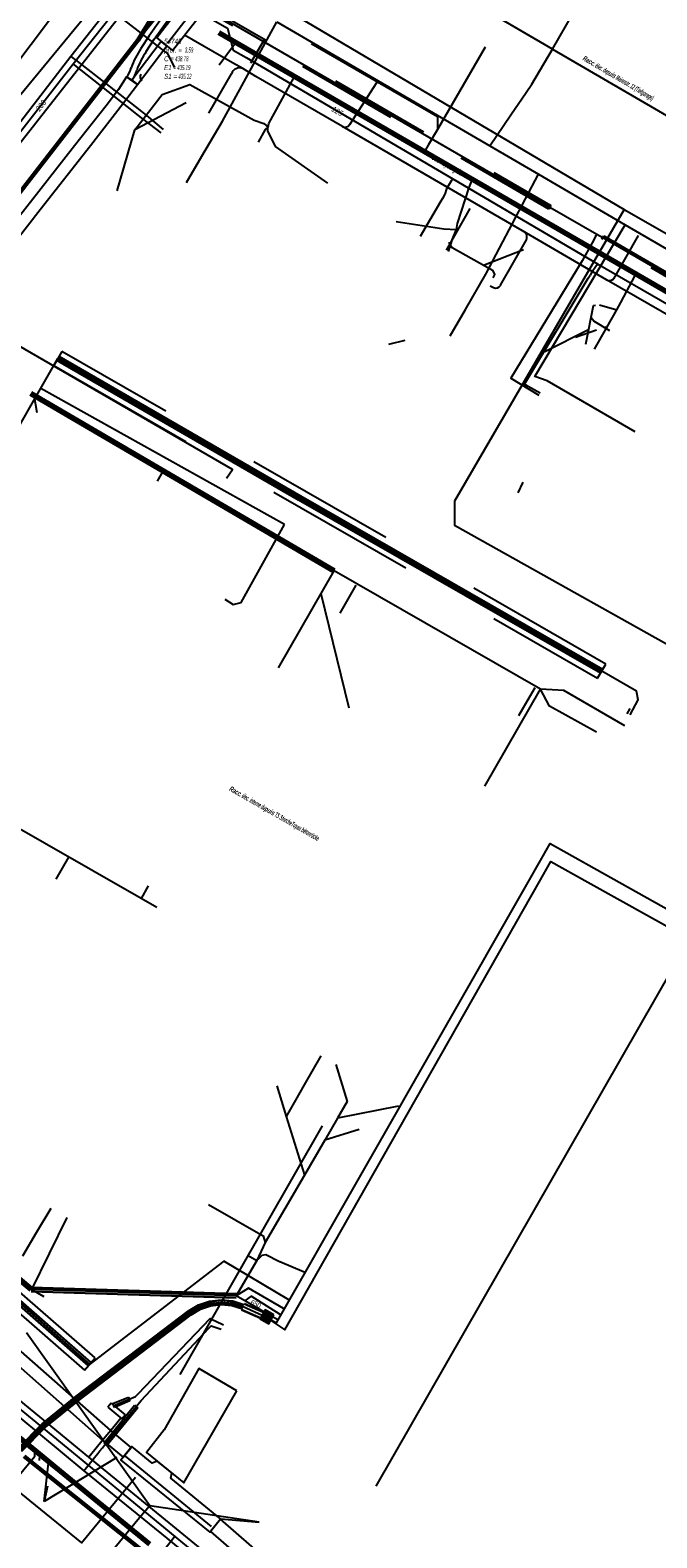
# Model space of a CAD drawing. Header units: metres. Extents: x 2695563 to 2696938, y 1260544 to 1262032.
# Tile 89 of 256: x 2696165 to 2696227, y 1260835 to 1260984. Entities that reach past the tile are written whole.
import ezdxf

# ---------------------------------------------------------------- set-up
doc = ezdxf.new("R2010")
doc.units = ezdxf.units.M
doc.header["$LTSCALE"] = 100
for name, pattern in [('AUSGEZOGEN', [0]), ('STRICHLINIE2_S3', [0.25, 0.15, -0.1]), ('VERDECKT2_S2', [0.18, 0.1, -0.08])]:
    doc.linetypes.add(name, pattern=pattern)
for name, color, linetype in [('Eau portable_Cadastre des conduites_Conduite', 171, 'AUSGEZOGEN'), ('Eau potable_Cadastre des conduites_Conduite_Texte', 171, 'AUSGEZOGEN'), ('Eau potable_Cadastre des conduites_Tube de protection', 171, 'AUSGEZOGEN'), ('EU_Cadastre des conduites', 24, 'AUSGEZOGEN'), ('EU_Cadastre des conduites – Texte', 7, 'AUSGEZOGEN'), ('EU_Cadastre des conduites_Autres ouvrages – Polygone de détail', 24, 'AUSGEZOGEN'), ('EU_Cadastre des conduites_Regard normalisé – Texte', 24, 'AUSGEZOGEN'), ('EU_Cadastre des conduites_Regard – Ligne de détail', 24, 'AUSGEZOGEN'), ('Gaz_Cadastre des conduites_Conduite', 32, 'AUSGEZOGEN'), ('Gaz_Cadastre des conduites_Conduite_Texte', 32, 'AUSGEZOGEN'), ('Gaz_Cadastre des conduites_Ouvrage_Ligne', 32, 'AUSGEZOGEN'), ('Gaz_Cadastre des conduites_Tube de protection', 32, 'AUSGEZOGEN'), ('Réseau électrique_Cadastre des conduite_Bord du tracé', 1, 'AUSGEZOGEN'), ('Réseau électrique_Cadastre des conduite_Texte libre_Texte', 1, 'AUSGEZOGEN'), ('Réseau électrique_Cadastre des conduite_Tronçon de tracé', 1, 'AUSGEZOGEN'), ('Réseau électrique_Cadastre des conduites_Ouvrage_Surface-Ligne-Point', 1, 'AUSGEZOGEN'), ('TV_Cadastre des conduites_CONDUITE', 92, 'AUSGEZOGEN'), ('Télécommunications_SW_Cadastre des conduites_Bord du tracé', 94, 'AUSGEZOGEN'), ('Télécommunications_SW_Cadastre des conduites_Bord du tracé_Texte', 94, 'AUSGEZOGEN'), ('Télécommunications_SW_Cadastre des conduites_Ouvrage', 94, 'AUSGEZOGEN')]:
    doc.layers.add(name, color=color, linetype=linetype)
doc.styles.add('ARIAL', font='arial.ttf')
doc.styles.add('ARIALNARROW', font='ARIALN.TTF')
pattern_1 = [(0, (2703955, 1269100), (4050, 4050), [4050, -4050]), (90, (2703955, 1269100), (-4050, 4050), [4050, -4050])]
pattern_2 = [(0, (2708005, 1273150), (6075, 6075), [6075, -6075]), (90, (2708005, 1273150), (-6075, 6075), [6075, -6075])]

# ---------------------------------------------------------------- blocks, each defined once
blk = doc.blocks.new('COMPLEXOBJECT_1739')
at = {"layer": 'Réseau électrique_Cadastre des conduite_Bord du tracé', "color": 1, "linetype": 'AUSGEZOGEN', "transparency": 33554687}
blk.add_line((6173.78, 10979.3), (6174.28, 10978.97), dxfattribs=at)
for points in [[(6186, 10994.15), (6186.44, 10994.62), (6185.97, 10994.99), (6185.58, 10994.57)], [(6181.92, 10991.12), (6178.1, 10986.3), (6176, 10983.36), (6175.19, 10982.11)], [(6175.71, 10981.81), (6176.49, 10983.03), (6178.58, 10985.94), (6182.37, 10990.72)]]:
    blk.add_lwpolyline(points, dxfattribs=at)
for centre, radius, start, end in [((6182.45, 10997.01), 3.96, 303.0203, 322.1077), ((6182.83, 10996.61), 4.02, 302.9912, 322.0773), ((6190.09, 10985.26), 10.05, 123.0142, 144.3011), ((6190.43, 10984.93), 9.92, 123.0148, 144.3105), ((6181.98, 10977.5), 8.21, 145.8622, 160.7669), ((6182.39, 10977.28), 8.07, 145.8467, 160.7788), ((6171.52, 10981), 2.83, 323.1814, 343.7393), ((6171.78, 10980.84), 3.13, 323.3078, 343.2308)]:
    blk.add_arc(centre, radius, start, end, dxfattribs=at)
blk = doc.blocks.new('COMPLEXOBJECT_2323')
at = {"layer": 'Réseau électrique_Cadastre des conduite_Tronçon de tracé', "color": 1, "linetype": 'AUSGEZOGEN', "transparency": 33554687}
blk.add_line((6195.75, 10974.61), (6198.41, 10978.75), dxfattribs=at)
blk.add_arc((6195.3, 10974.9), 0.534, 240.9698, 327.2549, dxfattribs=at)
blk = doc.blocks.new('COMPLEXOBJECT_2324')
at = {"layer": 'Réseau électrique_Cadastre des conduite_Tronçon de tracé', "color": 1, "linetype": 'AUSGEZOGEN', "transparency": 33554687}
blk.add_line((6210.62, 10958.78), (6213.17, 10963.26), dxfattribs=at)
for centre, radius, start, end in [((6212.51, 10963.5), 0.702, 339.5867, 67.0431), ((6210.15, 10959.07), 0.559, 244.553, 328.6404)]:
    blk.add_arc(centre, radius, start, end, dxfattribs=at)
blk = doc.blocks.new('COMPLEXOBJECT_2325')
at = {"layer": 'Réseau électrique_Cadastre des conduite_Tronçon de tracé', "color": 1, "linetype": 'AUSGEZOGEN', "transparency": 33554687}
blk.add_line((6221.76, 10959.42), (6224.19, 10963.69), dxfattribs=at)
blk.add_arc((6221.32, 10959.93), 0.674, 246.388, 310.6182, dxfattribs=at)
blk = doc.blocks.new('COMPLEXOBJECT_2754')
at = {"layer": 'Télécommunications_SW_Cadastre des conduites_Bord du tracé', "color": 94, "linetype": 'AUSGEZOGEN', "transparency": 33554687}
blk.add_lwpolyline([(6188.01, 10856.89), (6188.53, 10856.57), (6213.32, 10900), (6215.5, 10903.81), (6222.31, 10900), (6255.28, 10881.55), (6256.85, 10882.45), (6250.86, 10871.97), (6265.04, 10862.69), (6277.63, 10875.82)], dxfattribs=at)

msp = doc.modelspace()

# ---------------------------------------------------------------- hatches: boundary and pattern name
at = {"layer": 'Réseau électrique_Cadastre des conduite_Bord du tracé', "lineweight": 18, "transparency": 33554687}
h = msp.add_hatch(dxfattribs=at)
h.set_pattern_fill('MUSTER', color=1, scale=6075, style=0, pattern_type=2)
h.set_pattern_definition(pattern_2)
h.paths.add_polyline_path([(2696175.25, 1260978.78), (2696175.28, 1260978.81), (2696175.3, 1260978.84), (2696175.32, 1260978.87), (2696175.34, 1260978.89), (2696175.36, 1260978.92), (2696175.38, 1260978.95), (2696175.39, 1260978.98), (2696175.41, 1260979.01), (2696175.43, 1260979.04), (2696175.45, 1260979.07), (2696175.47, 1260979.1), (2696175.48, 1260979.13), (2696175.5, 1260979.16), (2696175.52, 1260979.2), (2696175.53, 1260979.23), (2696175.55, 1260979.26), (2696175.56, 1260979.29), (2696175.58, 1260979.32), (2696175.59, 1260979.35), (2696175.61, 1260979.39), (2696175.62, 1260979.42), (2696175.64, 1260979.45), (2696175.65, 1260979.48), (2696175.66, 1260979.51), (2696175.67, 1260979.55), (2696175.69, 1260979.58), (2696175.7, 1260979.61), (2696175.71, 1260979.65), (2696175.72, 1260979.68), (2696175.73, 1260979.71), (2696175.74, 1260979.75), (2696175.76, 1260979.81), (2696175.79, 1260979.87), (2696175.81, 1260979.94), (2696175.84, 1260980), (2696175.86, 1260980.06), (2696175.89, 1260980.13), (2696175.91, 1260980.19), (2696175.94, 1260980.25), (2696175.96, 1260980.32), (2696175.99, 1260980.38), (2696176.02, 1260980.44), (2696176.05, 1260980.5), (2696176.08, 1260980.56), (2696176.11, 1260980.62), (2696176.14, 1260980.68), (2696176.17, 1260980.75), (2696176.2, 1260980.81), (2696176.23, 1260980.87), (2696176.26, 1260980.93), (2696176.29, 1260980.98), (2696176.33, 1260981.04), (2696176.36, 1260981.1), (2696176.39, 1260981.16), (2696176.43, 1260981.22), (2696176.46, 1260981.28), (2696176.5, 1260981.34), (2696176.54, 1260981.39), (2696176.57, 1260981.45), (2696176.61, 1260981.51), (2696176.65, 1260981.56), (2696176.68, 1260981.62), (2696177.46, 1260982.84), (2696179.55, 1260985.75), (2696183.34, 1260990.52), (2696183.41, 1260990.62), (2696183.48, 1260990.72), (2696183.55, 1260990.81), (2696183.62, 1260990.9), (2696183.7, 1260991), (2696183.77, 1260991.09), (2696183.85, 1260991.18), (2696183.93, 1260991.27), (2696184.01, 1260991.36), (2696184.09, 1260991.45), (2696184.17, 1260991.53), (2696184.25, 1260991.62), (2696184.33, 1260991.71), (2696184.42, 1260991.79), (2696184.5, 1260991.87), (2696184.59, 1260991.95), (2696184.68, 1260992.04), (2696184.76, 1260992.12), (2696184.85, 1260992.2), (2696184.94, 1260992.27), (2696185.03, 1260992.35), (2696185.13, 1260992.43), (2696185.22, 1260992.5), (2696185.31, 1260992.57), (2696185.41, 1260992.65), (2696185.5, 1260992.72), (2696185.6, 1260992.79), (2696185.69, 1260992.86), (2696185.79, 1260992.92), (2696185.89, 1260992.99), (2696185.99, 1260993.06), (2696186.03, 1260993.08), (2696186.06, 1260993.1), (2696186.1, 1260993.13), (2696186.13, 1260993.15), (2696186.17, 1260993.18), (2696186.2, 1260993.2), (2696186.24, 1260993.23), (2696186.27, 1260993.26), (2696186.3, 1260993.28), (2696186.34, 1260993.31), (2696186.37, 1260993.34), (2696186.4, 1260993.37), (2696186.44, 1260993.39), (2696186.47, 1260993.42), (2696186.5, 1260993.45), (2696186.53, 1260993.48), (2696186.57, 1260993.51), (2696186.6, 1260993.54), (2696186.63, 1260993.57), (2696186.66, 1260993.6), (2696186.69, 1260993.63), (2696186.72, 1260993.66), (2696186.75, 1260993.69), (2696186.78, 1260993.72), (2696186.81, 1260993.76), (2696186.83, 1260993.79), (2696186.86, 1260993.82), (2696186.89, 1260993.86), (2696186.92, 1260993.89), (2696186.94, 1260993.92), (2696186.97, 1260993.96), (2696187.41, 1260994.43), (2696186.94, 1260994.8), (2696186.55, 1260994.38), (2696186.52, 1260994.35), (2696186.49, 1260994.32), (2696186.47, 1260994.28), (2696186.44, 1260994.25), (2696186.41, 1260994.22), (2696186.38, 1260994.19), (2696186.36, 1260994.15), (2696186.33, 1260994.12), (2696186.3, 1260994.09), (2696186.27, 1260994.06), (2696186.24, 1260994.03), (2696186.21, 1260994), (2696186.18, 1260993.97), (2696186.15, 1260993.94), (2696186.12, 1260993.91), (2696186.09, 1260993.88), (2696186.05, 1260993.86), (2696186.02, 1260993.83), (2696185.99, 1260993.8), (2696185.96, 1260993.77), (2696185.92, 1260993.74), (2696185.89, 1260993.72), (2696185.86, 1260993.69), (2696185.82, 1260993.67), (2696185.79, 1260993.64), (2696185.76, 1260993.61), (2696185.72, 1260993.59), (2696185.69, 1260993.57), (2696185.65, 1260993.54), (2696185.62, 1260993.52), (2696185.58, 1260993.49), (2696185.48, 1260993.43), (2696185.38, 1260993.36), (2696185.28, 1260993.29), (2696185.18, 1260993.22), (2696185.09, 1260993.15), (2696184.99, 1260993.08), (2696184.89, 1260993.01), (2696184.8, 1260992.93), (2696184.7, 1260992.86), (2696184.61, 1260992.78), (2696184.52, 1260992.7), (2696184.43, 1260992.62), (2696184.34, 1260992.54), (2696184.25, 1260992.46), (2696184.16, 1260992.38), (2696184.07, 1260992.3), (2696183.99, 1260992.21), (2696183.9, 1260992.13), (2696183.82, 1260992.04), (2696183.74, 1260991.95), (2696183.65, 1260991.86), (2696183.57, 1260991.78), (2696183.49, 1260991.69), (2696183.41, 1260991.59), (2696183.34, 1260991.5), (2696183.26, 1260991.41), (2696183.18, 1260991.32), (2696183.11, 1260991.22), (2696183.04, 1260991.12), (2696182.96, 1260991.03), (2696182.89, 1260990.93), (2696179.07, 1260986.11), (2696176.97, 1260983.17), (2696176.16, 1260981.92), (2696176.12, 1260981.86), (2696176.09, 1260981.8), (2696176.05, 1260981.75), (2696176.01, 1260981.69), (2696175.97, 1260981.63), (2696175.94, 1260981.57), (2696175.9, 1260981.51), (2696175.87, 1260981.45), (2696175.83, 1260981.39), (2696175.8, 1260981.33), (2696175.77, 1260981.27), (2696175.73, 1260981.21), (2696175.7, 1260981.15), (2696175.67, 1260981.09), (2696175.64, 1260981.03), (2696175.61, 1260980.97), (2696175.58, 1260980.91), (2696175.55, 1260980.84), (2696175.52, 1260980.78), (2696175.49, 1260980.72), (2696175.46, 1260980.66), (2696175.43, 1260980.59), (2696175.4, 1260980.53), (2696175.38, 1260980.47), (2696175.35, 1260980.4), (2696175.33, 1260980.34), (2696175.3, 1260980.28), (2696175.28, 1260980.21), (2696175.25, 1260980.15), (2696175.23, 1260980.08), (2696175.21, 1260980.02), (2696175.2, 1260979.99), (2696175.19, 1260979.95), (2696175.18, 1260979.92), (2696175.17, 1260979.89), (2696175.16, 1260979.86), (2696175.14, 1260979.83), (2696175.13, 1260979.8), (2696175.12, 1260979.77), (2696175.11, 1260979.74), (2696175.1, 1260979.71), (2696175.08, 1260979.68), (2696175.07, 1260979.65), (2696175.06, 1260979.62), (2696175.04, 1260979.59), (2696175.03, 1260979.56), (2696175.01, 1260979.53), (2696175, 1260979.5), (2696174.98, 1260979.47), (2696174.97, 1260979.44), (2696174.95, 1260979.42), (2696174.94, 1260979.39), (2696174.92, 1260979.36), (2696174.9, 1260979.33), (2696174.88, 1260979.3), (2696174.87, 1260979.28), (2696174.85, 1260979.25), (2696174.83, 1260979.22), (2696174.81, 1260979.19), (2696174.79, 1260979.17), (2696174.77, 1260979.14), (2696174.75, 1260979.11)], flags=0)
h = msp.add_hatch(dxfattribs=at)
h.set_pattern_fill('MUSTER', color=1, scale=6075, style=0, pattern_type=2)
h.set_pattern_definition(pattern_2)
h.paths.add_polyline_path([(2696175.83, 1260978.38), (2696178.71, 1260982.17), (2696178.16, 1260982.61), (2696175.25, 1260978.78)], flags=0)
h = msp.add_hatch(dxfattribs=at)
h.set_pattern_fill('MUSTER', color=1, scale=6075, style=0, pattern_type=2)
h.set_pattern_definition(pattern_2)
h.paths.add_polyline_path([(2696123.71, 1260914.09), (2696124.73, 1260913.28), (2696129.59, 1260919.46), (2696135.15, 1260926.55), (2696138.37, 1260930.68), (2696140.76, 1260933.69), (2696147.57, 1260942.41), (2696156.55, 1260953.94), (2696157.9, 1260955.39), (2696161.9, 1260960.52), (2696166.24, 1260966.06), (2696171.18, 1260972.36), (2696174.44, 1260976.56), (2696175.83, 1260978.38), (2696174.75, 1260979.11), (2696173.95, 1260977.86), (2696172.73, 1260976.26), (2696169.63, 1260972.31), (2696165.29, 1260966.77), (2696160.92, 1260961.25), (2696156.68, 1260955.94), (2696155.52, 1260954.73), (2696146.54, 1260943.21), (2696139.74, 1260934.5), (2696137.35, 1260931.48), (2696134.13, 1260927.35), (2696128.57, 1260920.26)], flags=0)
h = msp.add_hatch(dxfattribs=at)
h.set_pattern_fill('MUSTER', color=1, scale=6075, style=0, pattern_type=2)
h.set_pattern_definition(pattern_2)
h.paths.add_polyline_path([(2696151.92, 1260864.5), (2696151.14, 1260863.62), (2696172.37, 1260844.83), (2696174.4, 1260843.15), (2696175.2, 1260844.12), (2696173.18, 1260845.78)], flags=0)
h = msp.add_hatch(dxfattribs=at)
h.set_pattern_fill('MUSTER', color=1, scale=6075, style=0, pattern_type=2)
h.set_pattern_definition(pattern_2)
h.paths.add_polyline_path([(2696183.98, 1260837.05), (2696183, 1260835.85), (2696188.91, 1260830.68), (2696189.9, 1260831.9)], flags=0)
at = {"layer": 'Réseau électrique_Cadastre des conduites_Ouvrage_Surface-Ligne-Point', "lineweight": 18, "transparency": 33554687}
h = msp.add_hatch(dxfattribs=at)
h.set_pattern_fill('MUSTER', color=1, scale=4050, style=0, pattern_type=2)
h.set_pattern_definition(pattern_1)
h.paths.add_polyline_path([(2696179.26, 1260981.73), (2696181.89, 1260985.05), (2696180.33, 1260986.32), (2696177.71, 1260982.97)], flags=0)
h = msp.add_hatch(dxfattribs=at)
h.set_pattern_fill('MUSTER', color=1, scale=4050, style=0, pattern_type=2)
h.set_pattern_definition(pattern_1)
h.paths.add_polyline_path([(2696185.61, 1260849.71), (2696181.85, 1260851.88), (2696178.45, 1260845.85), (2696176.72, 1260843.62), (2696180.38, 1260840.64)], flags=0)
h = msp.add_hatch(dxfattribs=at)
h.set_pattern_fill('MUSTER', color=1, scale=4050, style=0, pattern_type=2)
h.set_pattern_definition(pattern_1)
h.paths.add_polyline_path([(2696179.19, 1260841.61), (2696177.76, 1260842.77), (2696177.27, 1260842.58), (2696175.27, 1260844.21), (2696174.19, 1260842.88), (2696182.93, 1260835.76), (2696184.01, 1260837.09), (2696179.1, 1260841.08)], flags=0)
at = {"layer": 'Télécommunications_SW_Cadastre des conduites_Ouvrage', "transparency": 33554687}
for points in [[(2696189.25, 1260857.17), (2696188.38, 1260857.67), (2696187.89, 1260856.8), (2696188.76, 1260856.3)], [(2696188.91, 1260857.08), (2696188.48, 1260857.32), (2696188.23, 1260856.89), (2696188.66, 1260856.64)]]:
    msp.add_hatch(color=7, dxfattribs=at).paths.add_polyline_path(points)

# ---------------------------------------------------------------- linework, layer by layer
at = {"layer": 'Eau portable_Cadastre des conduites_Conduite', "color": 7, "linetype": 'AUSGEZOGEN', "transparency": 33554687}
for p, q in [((2696175.75, 1260975.42), (2696178.12, 1260973.6)), ((2696224.04, 1260916.37), (2696224.35, 1260916.91))]:
    msp.add_line(p, q, dxfattribs=at)
for points in [[(2696176.23, 1260988.99), (2696173.53, 1260985.47), (2696173.12, 1260984.95), (2696169.49, 1260980.38), (2696142.98, 1260946.34), (2696132.78, 1260933.21), (2696111.05, 1260905.62), (2696110.58, 1260905.03), (2696103.7, 1260896.48)], [(2696179.21, 1260987.07), (2696184.7, 1260983.93), (2696185.23, 1260981.76), (2696186.51, 1260981.01), (2696206.87, 1260969.07), (2696221.12, 1260960.71), (2696242.32, 1260948.5), (2696251.71, 1260943.13), (2696253.27, 1260942.2), (2696263.74, 1260936.02), (2696278.77, 1260927.33), (2696291.25, 1260920.11), (2696291.79, 1260919.79), (2696291.98, 1260919.68)], [(2696173.53, 1260985.47), (2696178.48, 1260981.63), (2696178.77, 1260981.41)], [(2696178.77, 1260981.41), (2696179.27, 1260980.41), (2696179.46, 1260980.03)], [(2696169.49, 1260980.38), (2696169.63, 1260980.26), (2696175.39, 1260975.71), (2696175.75, 1260975.42)], [(2696206.87, 1260969.07), (2696206.76, 1260968.91), (2696206.25, 1260968.1), (2696206.1, 1260967.57), (2696205.85, 1260967.14)], [(2696205.85, 1260967.14), (2696205.69, 1260966.87), (2696203.68, 1260963.39)], [(2696221.12, 1260960.71), (2696221.02, 1260960.54), (2696220.54, 1260959.8), (2696220.4, 1260959.59)], [(2696215.47, 1260947.96), (2696214.32, 1260948.62), (2696213.93, 1260948.85), (2696220.2, 1260959.29), (2696220.4, 1260959.59)], [(2696149.92, 1260858.76), (2696154.65, 1260854.92), (2696164.14, 1260847.14), (2696170.52, 1260841.83)], [(2696171.91, 1260843.52), (2696172.12, 1260843.78), (2696172.37, 1260844.08), (2696172.68, 1260844.46), (2696175.7, 1260848.16), (2696176.17, 1260848.73), (2696182.86, 1260855.86), (2696183.09, 1260856.1), (2696184.05, 1260855.77)], [(2696170.52, 1260841.83), (2696171.58, 1260843.12), (2696171.91, 1260843.52)], [(2696170.52, 1260841.83), (2696178.71, 1260835.18), (2696186.4, 1260828.86), (2696202.02, 1260816.09)]]:
    msp.add_lwpolyline(points, dxfattribs=at)
at = {"layer": 'Eau potable_Cadastre des conduites_Tube de protection', "color": 7, "linetype": 'VERDECKT2_S2', "transparency": 33554687}
msp.add_lwpolyline([(2696172.83, 1260844.33), (2696172.52, 1260844.58), (2696175.54, 1260848.28), (2696175.85, 1260848.03), (2696172.83, 1260844.33)], close=True, dxfattribs=at)
at = {"layer": 'EU_Cadastre des conduites', "linetype": 'AUSGEZOGEN', "transparency": 33554687}
for p, q in [((2696234.59, 1260953.9), (2696183.77, 1260983.31)), ((2696234.6, 1260953.91), (2696183.78, 1260983.32)), ((2696234.61, 1260953.93), (2696183.79, 1260983.34)), ((2696234.74, 1260954.16), (2696183.92, 1260983.56)), ((2696234.75, 1260954.17), (2696183.93, 1260983.58)), ((2696234.76, 1260954.19), (2696183.94, 1260983.6)), ((2696191.68, 1260937.43), (2696167.87, 1260951.19)), ((2696191.69, 1260937.45), (2696167.88, 1260951.21)), ((2696191.7, 1260937.47), (2696167.89, 1260951.23)), ((2696191.88, 1260937.78), (2696168.07, 1260951.54)), ((2696191.89, 1260937.8), (2696168.08, 1260951.56)), ((2696191.9, 1260937.82), (2696168.09, 1260951.57)), ((2696195.26, 1260930.56), (2696165.4, 1260948.03)), ((2696195.27, 1260930.58), (2696165.41, 1260948.04)), ((2696195.28, 1260930.6), (2696165.42, 1260948.06)), ((2696195.11, 1260930.31), (2696165.25, 1260947.77)), ((2696195.12, 1260930.32), (2696165.26, 1260947.79)), ((2696195.13, 1260930.34), (2696165.27, 1260947.8)), ((2696221.64, 1260920.73), (2696191.88, 1260937.78)), ((2696221.65, 1260920.75), (2696191.89, 1260937.8)), ((2696221.66, 1260920.76), (2696191.9, 1260937.82)), ((2696221.44, 1260920.38), (2696191.68, 1260937.43)), ((2696221.45, 1260920.4), (2696191.69, 1260937.45)), ((2696221.46, 1260920.42), (2696191.7, 1260937.47)), ((2696171.24, 1260852.47), (2696144.85, 1260875.5)), ((2696171.25, 1260852.48), (2696144.86, 1260875.51)), ((2696171.26, 1260852.5), (2696144.87, 1260875.53)), ((2696170.98, 1260852.16), (2696144.59, 1260875.19)), ((2696170.99, 1260852.18), (2696144.6, 1260875.21)), ((2696171, 1260852.19), (2696144.61, 1260875.22)), ((2696165.51, 1260859.84), (2696163.07, 1260861.88)), ((2696165.25, 1260859.53), (2696162.82, 1260861.57)), ((2696165.49, 1260859.81), (2696163.05, 1260861.85)), ((2696165.5, 1260859.82), (2696163.06, 1260861.86)), ((2696185.55, 1260858.86), (2696165.36, 1260859.49)), ((2696185.55, 1260858.84), (2696165.36, 1260859.47)), ((2696185.55, 1260858.82), (2696165.36, 1260859.45)), ((2696185.56, 1260859.26), (2696165.38, 1260859.89)), ((2696185.56, 1260859.24), (2696165.38, 1260859.87)), ((2696185.56, 1260859.22), (2696165.38, 1260859.85)), ((2696166.43, 1260843.04), (2696149.93, 1260856.56)), ((2696166.44, 1260843.06), (2696149.94, 1260856.58)), ((2696166.45, 1260843.07), (2696149.95, 1260856.59)), ((2696166.62, 1260843.28), (2696150.12, 1260856.79)), ((2696166.63, 1260843.29), (2696150.13, 1260856.81)), ((2696166.64, 1260843.31), (2696150.14, 1260856.82)), ((2696168.13, 1260841.65), (2696166.43, 1260843.04)), ((2696168.14, 1260841.67), (2696166.44, 1260843.06)), ((2696168.15, 1260841.68), (2696166.45, 1260843.07)), ((2696168.32, 1260841.89), (2696166.62, 1260843.28)), ((2696168.33, 1260841.9), (2696166.63, 1260843.29)), ((2696168.34, 1260841.92), (2696166.64, 1260843.31)), ((2696176.92, 1260834.46), (2696168.13, 1260841.65)), ((2696176.93, 1260834.47), (2696168.14, 1260841.67)), ((2696176.94, 1260834.49), (2696168.15, 1260841.68)), ((2696177.11, 1260834.69), (2696168.32, 1260841.89)), ((2696177.12, 1260834.71), (2696168.33, 1260841.9)), ((2696177.13, 1260834.72), (2696168.34, 1260841.92))]:
    msp.add_line(p, q, dxfattribs=at)
at = {"layer": 'EU_Cadastre des conduites', "color": 255, "transparency": 33554687}
for p, q in [((2696234.67, 1260954.04), (2696183.86, 1260983.45)), ((2696191.79, 1260937.62), (2696167.98, 1260951.38)), ((2696195.19, 1260930.45), (2696165.33, 1260947.92)), ((2696221.55, 1260920.57), (2696191.79, 1260937.62)), ((2696171.12, 1260852.33), (2696144.73, 1260875.36)), ((2696165.37, 1260859.67), (2696162.93, 1260861.71)), ((2696185.55, 1260859.04), (2696165.37, 1260859.67)), ((2696166.54, 1260843.18), (2696150.03, 1260856.69)), ((2696168.23, 1260841.78), (2696166.54, 1260843.18)), ((2696177.02, 1260834.59), (2696168.23, 1260841.78))]:
    msp.add_line(p, q, dxfattribs=at)
at = {"layer": 'EU_Cadastre des conduites', "color": 24, "linetype": 'AUSGEZOGEN', "transparency": 33554687}
for p, q in [((2696183.86, 1260980.3), (2696185.29, 1260982.21)), ((2696185.29, 1260982.21), (2696185.5, 1260982.5)), ((2696190.87, 1260978.38), (2696191.21, 1260979.02)), ((2696180.61, 1260976.56), (2696175.56, 1260973.9)), ((2696173.82, 1260967.89), (2696175.56, 1260973.9)), ((2696194.58, 1260968.65), (2696189.42, 1260972.25)), ((2696204.45, 1260972.39), (2696204.15, 1260971.88)), ((2696208.48, 1260968.22), (2696208.76, 1260968.87)), ((2696201.31, 1260964.86), (2696206, 1260964.14)), ((2696206, 1260964.14), (2696207.22, 1260964.07)), ((2696206.83, 1260963.07), (2696207.23, 1260964.07)), ((2696206.47, 1260962.77), (2696206.75, 1260962.82)), ((2696213.86, 1260962.08), (2696209.9, 1260960.55)), ((2696223.43, 1260956.88), (2696224.83, 1260959.57)), ((2696221.32, 1260956.68), (2696223.04, 1260956.18)), ((2696223.24, 1260956.52), (2696223.43, 1260956.88)), ((2696215.96, 1260952.06), (2696220.26, 1260954.23)), ((2696218.98, 1260953.47), (2696221.04, 1260954.21)), ((2696221.84, 1260954.49), (2696222.06, 1260954.43)), ((2696200.59, 1260952.8), (2696202.19, 1260953.17)), ((2696157.74, 1260933.51), (2696167.98, 1260951.38)), ((2696190.3, 1260935.02), (2696166.29, 1260948.43)), ((2696165.94, 1260946.03), (2696165.65, 1260947.74)), ((2696177.78, 1260939.3), (2696178.32, 1260940.2)), ((2696213.31, 1260938.15), (2696213.82, 1260939.21)), ((2696189.72, 1260920.91), (2696195.19, 1260930.45)), ((2696215.51, 1260918.81), (2696195.19, 1260930.45)), ((2696195.79, 1260926.3), (2696197.35, 1260929.04)), ((2696196.66, 1260916.93), (2696193.9, 1260928.2)), ((2696176.17, 1260898.18), (2696140.43, 1260918.67)), ((2696210.04, 1260909.26), (2696215.51, 1260918.81)), ((2696213.4, 1260916.21), (2696214.99, 1260918.97)), ((2696167.82, 1260900.09), (2696169.06, 1260902.26)), ((2696176.86, 1260899.43), (2696176.17, 1260898.18)), ((2696177.73, 1260897.29), (2696176.17, 1260898.18)), ((2696193.88, 1260882.69), (2696192.24, 1260879.82)), ((2696195.36, 1260881.84), (2696196.48, 1260878.2)), ((2696189.55, 1260879.75), (2696190.48, 1260876.73)), ((2696192.24, 1260879.82), (2696191.4, 1260878.34)), ((2696191.4, 1260878.34), (2696190.48, 1260876.73)), ((2696190.48, 1260876.73), (2696192.26, 1260870.94)), ((2696201.53, 1260877.74), (2696195.52, 1260876.56)), ((2696197.65, 1260875.44), (2696194.27, 1260874.4)), ((2696168.85, 1260866.76), (2696165.37, 1260859.67)), ((2696167.29, 1260867.65), (2696165.84, 1260865.25)), ((2696165.84, 1260865.25), (2696164.48, 1260862.95)), ((2696187.59, 1260862.52), (2696185.55, 1260859.04)), ((2696186.73, 1260863.02), (2696187.59, 1260862.52)), ((2696192.25, 1260861.4), (2696189.83, 1260862.39)), ((2696166.63, 1260858.97), (2696165.37, 1260859.67)), ((2696189.57, 1260856.72), (2696185.55, 1260859.04)), ((2696166.18, 1260842.82), (2696166.19, 1260843.28)), ((2696173.8, 1260843.12), (2696166.64, 1260838.81)), ((2696166.64, 1260838.81), (2696167.04, 1260842.58)), ((2696166.97, 1260840.3), (2696166.63, 1260838.81))]:
    msp.add_line(p, q, dxfattribs=at)
for points in [[(2696192.92, 1260982.39), (2696205.37, 1260975.22), (2696205.36, 1260973.94)], [(2696210.08, 1260982.04), (2696205.36, 1260973.94), (2696204.45, 1260972.39)], [(2696175.57, 1260973.9), (2696178.26, 1260977.37), (2696180.99, 1260978.36), (2696187.32, 1260974.86), (2696188.25, 1260974.51), (2696188.68, 1260974.15)], [(2696188.68, 1260974.15), (2696188.76, 1260974.53), (2696190.87, 1260978.38)], [(2696187.73, 1260972.69), (2696188.42, 1260973.93), (2696188.68, 1260974.15)], [(2696189.42, 1260972.25), (2696188.65, 1260973.81), (2696188.67, 1260974.15)], [(2696207.23, 1260964.07), (2696207.35, 1260964.68), (2696208.48, 1260968.22)], [(2696206.47, 1260961.92), (2696206.66, 1260962.53), (2696206.75, 1260962.82), (2696206.83, 1260963.07)], [(2696210.87, 1260959.34), (2696211.03, 1260959.65), (2696210.87, 1260960.01), (2696206.81, 1260962.28), (2696206.66, 1260962.53)], [(2696220, 1260952.78), (2696220.75, 1260956.61), (2696220.95, 1260956.62)], [(2696220.85, 1260952.3), (2696222.06, 1260954.43), (2696223.04, 1260956.18), (2696223.24, 1260956.52)], [(2696222.36, 1260954.09), (2696220.76, 1260955.04), (2696220.51, 1260955.39)], [(2696184.42, 1260927.66), (2696185.24, 1260927.15), (2696186.02, 1260927.35), (2696190.3, 1260935.02)], [(2696224.34, 1260916.27), (2696225.13, 1260917.76), (2696224.97, 1260918.6), (2696221.55, 1260920.57)], [(2696221.04, 1260914.56), (2696216.4, 1260917.14), (2696215.51, 1260918.81)], [(2696223.82, 1260915.2), (2696217.81, 1260918.67), (2696215.51, 1260918.81)], [(2696196.48, 1260878.2), (2696195.52, 1260876.56), (2696194.27, 1260874.4), (2696192.26, 1260870.94), (2696188.38, 1260864.29), (2696187.59, 1260862.52)], [(2696182.83, 1260868.04), (2696188.2, 1260864.97), (2696188.38, 1260864.29)], [(2696190.72, 1260858.67), (2696184.32, 1260862.47), (2696171.12, 1260852.33)], [(2696189.81, 1260862.4), (2696188.46, 1260863.1), (2696188.08, 1260863.02), (2696187.59, 1260862.52)], [(2696190.21, 1260857.81), (2696186.74, 1260859.82), (2696185.55, 1260859.04)], [(2696189.86, 1260857.23), (2696187.02, 1260859.01), (2696186.43, 1260858.59)], [(2696159.93, 1260836.3), (2696165.69, 1260843.25), (2696165.7, 1260843.66)]]:
    msp.add_lwpolyline(points, dxfattribs=at)
at = {"layer": 'EU_Cadastre des conduites_Autres ouvrages – Polygone de détail', "color": 24, "linetype": 'STRICHLINIE2_S3', "transparency": 33554687}
for points in [[(2696168.38, 1260952.08), (2696167.58, 1260950.69), (2696221.15, 1260919.88), (2696221.95, 1260921.27), (2696168.38, 1260952.08)], [(2696122.46, 1260897.17), (2696121.38, 1260895.99), (2696144.2, 1260874.76), (2696170.59, 1260851.73), (2696171.65, 1260852.93), (2696145.28, 1260875.94), (2696122.46, 1260897.17)]]:
    msp.add_lwpolyline(points, close=True, dxfattribs=at)
at = {"layer": 'EU_Cadastre des conduites_Regard – Ligne de détail', "color": 24, "linetype": 'AUSGEZOGEN', "transparency": 33554687}
for p, q in [((2696235.6, 1260903.69), (2696199.29, 1260840.29)), ((2696180.01, 1260851.3), (2696194.06, 1260875.81))]:
    msp.add_line(p, q, dxfattribs=at)
at = {"layer": 'Gaz_Cadastre des conduites_Conduite', "color": 32, "linetype": 'AUSGEZOGEN', "transparency": 33554687}
for p, q in [((2696140.57, 1260868.18), (2696171, 1260843.15)), ((2696171, 1260843.15), (2696203.61, 1260816.52))]:
    msp.add_line(p, q, dxfattribs=at)
for points in [[(2696186.58, 1260995.71), (2696178.86, 1260991.23), (2696163.05, 1260971.03), (2696133, 1260932.46), (2696105.39, 1260897.38), (2696105.1, 1260897.02)], [(2696176.14, 1260989.88), (2696169.25, 1260981.14), (2696162.01, 1260971.75), (2696132.05, 1260933.25), (2696103.63, 1260897.34)], [(2696178.93, 1260988.03), (2696179.44, 1260987.73), (2696179.67, 1260987.6), (2696216.44, 1260966.27), (2696221.07, 1260963.64), (2696221.65, 1260963.29), (2696266.3, 1260937.39), (2696267.09, 1260936.9), (2696267.8, 1260936.51), (2696278.82, 1260930.2), (2696279.43, 1260929.85)], [(2696169.25, 1260981.14), (2696169.88, 1260980.67), (2696175.88, 1260975.96), (2696176.08, 1260975.81), (2696176.5, 1260975.48)], [(2696176.5, 1260975.48), (2696176.71, 1260975.3), (2696178.36, 1260973.93)], [(2696221.07, 1260963.64), (2696220.91, 1260963.35), (2696220.76, 1260963.07), (2696219.62, 1260960.99), (2696212.59, 1260949.45), (2696215.36, 1260947.77)], [(2696149.89, 1260859.67), (2696179.51, 1260835.34), (2696186.43, 1260829.65), (2696202.85, 1260816.28), (2696203.35, 1260815.91)], [(2696175.63, 1260849.15), (2696175.89, 1260849.41), (2696182.98, 1260856.81), (2696183.16, 1260856.73), (2696183.53, 1260856.56), (2696184.29, 1260856.21)], [(2696173.48, 1260848.25), (2696175, 1260848.88), (2696175.63, 1260849.15)], [(2696172.32, 1260844.76), (2696173.51, 1260846.23), (2696173.77, 1260846.54), (2696174.17, 1260847.04)], [(2696171, 1260843.15), (2696171.2, 1260843.39), (2696172.32, 1260844.76)], [(2696179.51, 1260835.34), (2696173.73, 1260827.99), (2696173.3, 1260827.45)]]:
    msp.add_lwpolyline(points, dxfattribs=at)
at = {"layer": 'Gaz_Cadastre des conduites_Ouvrage_Ligne', "color": 32, "linetype": 'STRICHLINIE2_S3', "transparency": 33554687}
for p, q in [((2696173.22, 1260848.47), (2696172.9, 1260848.08)), ((2696172.9, 1260848.08), (2696174.29, 1260846.94)), ((2696174.29, 1260846.94), (2696174.6, 1260847.33))]:
    msp.add_line(p, q, dxfattribs=at)
at = {"layer": 'Gaz_Cadastre des conduites_Ouvrage_Ligne', "color": 32, "linetype": 'AUSGEZOGEN', "transparency": 33554687}
msp.add_line((2696173.22, 1260848.47), (2696174.6, 1260847.33), dxfattribs=at)
at = {"layer": 'Gaz_Cadastre des conduites_Tube de protection', "color": 32, "linetype": 'VERDECKT2_S2', "transparency": 33554687}
for points in [[(2696179.77, 1260987.77), (2696216.54, 1260966.44), (2696216.34, 1260966.1), (2696179.57, 1260987.42), (2696179.77, 1260987.77)], [(2696221.75, 1260963.46), (2696266.4, 1260937.57), (2696266.2, 1260937.22), (2696221.55, 1260963.12), (2696221.75, 1260963.46)], [(2696173.56, 1260848.07), (2696173.4, 1260848.44), (2696174.93, 1260849.07), (2696175.08, 1260848.7), (2696173.56, 1260848.07)]]:
    msp.add_lwpolyline(points, close=True, dxfattribs=at)
at = {"layer": 'Réseau électrique_Cadastre des conduite_Bord du tracé', "color": 1, "linetype": 'AUSGEZOGEN', "transparency": 33554687}
for points in [[(2696175.83, 1260978.38), (2696178.71, 1260982.17), (2696178.16, 1260982.61), (2696175.25, 1260978.78), (2696175.83, 1260978.38)], [(2696151.92, 1260864.5), (2696151.14, 1260863.62), (2696172.37, 1260844.83), (2696174.4, 1260843.15), (2696175.2, 1260844.12), (2696173.18, 1260845.78), (2696151.92, 1260864.5)], [(2696183.98, 1260837.05), (2696183, 1260835.85), (2696188.91, 1260830.68), (2696189.9, 1260831.9), (2696183.98, 1260837.05)]]:
    msp.add_lwpolyline(points, close=True, dxfattribs=at)
msp.add_lwpolyline([(2696161.9, 1260960.52), (2696166.24, 1260966.06), (2696171.18, 1260972.36), (2696174.44, 1260976.56), (2696175.83, 1260978.38), (2696174.75, 1260979.11), (2696173.95, 1260977.86), (2696172.73, 1260976.26), (2696169.63, 1260972.31), (2696165.29, 1260966.77), (2696160.92, 1260961.25)], dxfattribs=at)
at = {"layer": 'Réseau électrique_Cadastre des conduite_Tronçon de tracé', "color": 1, "linetype": 'AUSGEZOGEN', "transparency": 33554687}
for p, q in [((2696185.19, 1260980.5), (2696180.46, 1260983.24)), ((2696186.97, 1260980.5), (2696188.35, 1260982.88)), ((2696182.85, 1260975.54), (2696185.09, 1260979.42)), ((2696186.18, 1260979.93), (2696185.19, 1260980.5)), ((2696187.49, 1260979.17), (2696186.18, 1260979.93)), ((2696196.01, 1260974.24), (2696187.49, 1260979.17)), ((2696213.75, 1260963.96), (2696196.01, 1260974.24)), ((2696206.26, 1260962.06), (2696208.6, 1260966.14)), ((2696222.02, 1260959.13), (2696213.75, 1260963.96)), ((2696210.56, 1260958.52), (2696210.88, 1260958.37)), ((2696246.1, 1260945.27), (2696222.02, 1260959.13)), ((2696177.03, 1260838.38), (2696176.03, 1260837.17)), ((2696187.81, 1260836.77), (2696177.03, 1260838.38)), ((2696184.01, 1260837.09), (2696187.81, 1260836.77))]:
    msp.add_line(p, q, dxfattribs=at)
msp.add_lwpolyline([(2696155.7, 1260846.58), (2696170.31, 1260834.72), (2696175.62, 1260841.2)], dxfattribs=at)
for centre, radius, start, end in [((2696176.6, 1260979.11), 0.527, 149.3714, 227.2799), ((2696185.87, 1260979.18), 0.818, 67.5327, 162.6674)]:
    msp.add_arc(centre, radius, start, end, dxfattribs=at)
at = {"layer": 'Réseau électrique_Cadastre des conduites_Ouvrage_Surface-Ligne-Point', "color": 1, "linetype": 'AUSGEZOGEN', "transparency": 33554687}
for p, q in [((2696178.77, 1260982.44), (2696181.07, 1260985.4)), ((2696177.03, 1260838.38), (2696164.88, 1260855.4)), ((2696183.1, 1260836.33), (2696174.65, 1260843.25)), ((2696176.03, 1260837.17), (2696170.12, 1260830.05))]:
    msp.add_line(p, q, dxfattribs=at)
for points in [[(2696179.26, 1260981.73), (2696181.89, 1260985.05), (2696180.33, 1260986.32), (2696177.71, 1260982.97), (2696179.26, 1260981.73)], [(2696185.61, 1260849.71), (2696181.85, 1260851.88), (2696178.45, 1260845.85), (2696176.72, 1260843.62), (2696180.38, 1260840.64), (2696185.61, 1260849.71)], [(2696179.19, 1260841.61), (2696177.76, 1260842.77), (2696177.27, 1260842.58), (2696175.27, 1260844.21), (2696174.19, 1260842.88), (2696182.93, 1260835.76), (2696184.01, 1260837.09), (2696179.1, 1260841.08), (2696179.19, 1260841.61)]]:
    msp.add_lwpolyline(points, close=True, dxfattribs=at)
at = {"layer": 'TV_Cadastre des conduites_CONDUITE', "color": 92, "linetype": 'AUSGEZOGEN', "transparency": 33554687}
for points in [[(2696107.74, 1260906.5), (2696109.37, 1260908.47), (2696119.68, 1260925.55), (2696141.04, 1260949.22), (2696177.12, 1260992.98), (2696176.26, 1260993.66), (2696177.45, 1260995.18)], [(2696177.45, 1260995.18), (2696187.58, 1260987.45), (2696223.75, 1260966.04)], [(2696223.75, 1260966.04), (2696207.04, 1260937.31), (2696207.04, 1260934.96), (2696233.67, 1260920.07)], [(2696223.75, 1260966.04), (2696254.04, 1260948.8), (2696258.09, 1260955.85)]]:
    msp.add_lwpolyline(points, dxfattribs=at)
at = {"layer": 'Télécommunications_SW_Cadastre des conduites_Bord du tracé', "color": 94, "linetype": 'AUSGEZOGEN', "transparency": 33554687}
for p, q in [((2696216.69, 1260981.86), (2696201.66, 1260990.63)), ((2696179.35, 1260987.04), (2696175.85, 1260982.7)), ((2696216.69, 1260981.86), (2696218.71, 1260985.32)), ((2696189.55, 1260984.54), (2696210.52, 1260972.34)), ((2696216.69, 1260981.86), (2696243.99, 1260965.94)), ((2696210.52, 1260972.34), (2696215.32, 1260969.55)), ((2696215.32, 1260969.55), (2696223.85, 1260964.54)), ((2696223.85, 1260964.54), (2696254.75, 1260946.61))]:
    msp.add_line(p, q, dxfattribs=at)
at = {"layer": 'Télécommunications_SW_Cadastre des conduites_Bord du tracé', "linetype": 'AUSGEZOGEN', "transparency": 33554687}
for p, q in [((2696177.5, 1260985.58), (2696175.75, 1260982.77)), ((2696177.72, 1260985.47), (2696175.95, 1260982.63)), ((2696175.75, 1260982.77), (2696163.95, 1260967.56)), ((2696175.95, 1260982.63), (2696164.14, 1260967.41)), ((2696169.78, 1260849.16), (2696180.85, 1260857.57)), ((2696169.8, 1260849.13), (2696180.87, 1260857.55)), ((2696169.82, 1260849.11), (2696180.88, 1260857.52)), ((2696180.85, 1260857.57), (2696181.83, 1260858.16)), ((2696180.87, 1260857.55), (2696181.84, 1260858.14)), ((2696180.88, 1260857.52), (2696181.85, 1260858.11)), ((2696181.07, 1260857.24), (2696182, 1260857.8)), ((2696181.09, 1260857.22), (2696182.01, 1260857.77)), ((2696181.11, 1260857.19), (2696182.02, 1260857.74)), ((2696181.83, 1260858.16), (2696182.92, 1260858.54)), ((2696181.84, 1260858.14), (2696182.93, 1260858.51)), ((2696181.85, 1260858.11), (2696182.93, 1260858.47)), ((2696182, 1260857.8), (2696183.01, 1260858.15)), ((2696182.01, 1260857.77), (2696183.02, 1260858.11)), ((2696182.02, 1260857.74), (2696183.02, 1260858.08)), ((2696182.92, 1260858.54), (2696184.07, 1260858.67)), ((2696182.93, 1260858.51), (2696184.07, 1260858.64)), ((2696182.93, 1260858.47), (2696184.07, 1260858.61)), ((2696183.01, 1260858.15), (2696184.07, 1260858.27)), ((2696183.02, 1260858.11), (2696184.07, 1260858.24)), ((2696183.02, 1260858.08), (2696184.07, 1260858.2)), ((2696184.07, 1260858.67), (2696185.22, 1260858.56)), ((2696184.07, 1260858.64), (2696185.21, 1260858.53)), ((2696184.07, 1260858.61), (2696185.2, 1260858.49)), ((2696184.07, 1260858.27), (2696185.13, 1260858.16)), ((2696184.07, 1260858.24), (2696185.13, 1260858.13)), ((2696184.07, 1260858.2), (2696185.12, 1260858.1)), ((2696185.12, 1260858.1), (2696186.15, 1260857.77)), ((2696185.13, 1260858.16), (2696186.17, 1260857.83)), ((2696185.13, 1260858.13), (2696186.16, 1260857.8)), ((2696185.2, 1260858.49), (2696186.27, 1260858.15)), ((2696185.21, 1260858.53), (2696186.28, 1260858.18)), ((2696185.22, 1260858.56), (2696186.29, 1260858.21)), ((2696186.08, 1260857.67), (2696187.95, 1260856.84)), ((2696186.09, 1260857.69), (2696187.96, 1260856.86)), ((2696186.1, 1260857.72), (2696187.97, 1260856.88)), ((2696186.34, 1260858.26), (2696188.21, 1260857.43)), ((2696186.35, 1260858.29), (2696188.23, 1260857.45)), ((2696186.36, 1260858.31), (2696188.24, 1260857.48)), ((2696170.03, 1260848.84), (2696181.07, 1260857.24)), ((2696170.05, 1260848.82), (2696181.09, 1260857.22)), ((2696170.07, 1260848.79), (2696181.11, 1260857.19)), ((2696166.43, 1260846.43), (2696169.78, 1260849.16)), ((2696166.45, 1260846.4), (2696169.8, 1260849.13)), ((2696166.48, 1260846.38), (2696169.82, 1260849.11)), ((2696166.7, 1260846.13), (2696170.03, 1260848.84)), ((2696166.72, 1260846.11), (2696170.05, 1260848.82)), ((2696166.74, 1260846.08), (2696170.07, 1260848.79)), ((2696164.09, 1260844.08), (2696166.43, 1260846.43)), ((2696164.11, 1260844.06), (2696166.45, 1260846.4)), ((2696164.14, 1260844.03), (2696166.48, 1260846.38)), ((2696164.37, 1260843.8), (2696166.7, 1260846.13)), ((2696164.4, 1260843.77), (2696166.72, 1260846.11)), ((2696164.42, 1260843.75), (2696166.74, 1260846.08)), ((2696164.57, 1260843.15), (2696196.07, 1260818.03)), ((2696164.73, 1260843.34), (2696196.23, 1260818.22))]:
    msp.add_line(p, q, dxfattribs=at)
at = {"layer": 'Télécommunications_SW_Cadastre des conduites_Bord du tracé', "color": 255, "transparency": 33554687}
for p, q in [((2696177.61, 1260985.52), (2696175.85, 1260982.7)), ((2696175.85, 1260982.7), (2696164.04, 1260967.49)), ((2696180.98, 1260857.38), (2696181.93, 1260857.95)), ((2696181.93, 1260857.95), (2696182.97, 1260858.31)), ((2696182.97, 1260858.31), (2696184.07, 1260858.44)), ((2696184.07, 1260858.44), (2696185.17, 1260858.33)), ((2696185.17, 1260858.33), (2696186.22, 1260857.99)), ((2696186.22, 1260857.99), (2696188.09, 1260857.16)), ((2696169.93, 1260848.97), (2696180.98, 1260857.38)), ((2696166.59, 1260846.25), (2696169.93, 1260848.97)), ((2696164.25, 1260843.92), (2696166.59, 1260846.25)), ((2696164.65, 1260843.25), (2696196.15, 1260818.12))]:
    msp.add_line(p, q, dxfattribs=at)
at = {"layer": 'Télécommunications_SW_Cadastre des conduites_Bord du tracé', "color": 94, "linetype": 'AUSGEZOGEN', "transparency": 33554687}
for points in [[(2696172.45, 1260990.9), (2696167.25, 1260984.85), (2696161.41, 1260977.12), (2696149.13, 1260961.3), (2696148.15, 1260960.19)], [(2696180.65, 1260968.72), (2696182.16, 1260971.31), (2696184.18, 1260974.77), (2696189.55, 1260984.54)], [(2696210.52, 1260972.34), (2696212.61, 1260975.39), (2696214.11, 1260977.58), (2696214.68, 1260978.41), (2696216.69, 1260981.86)], [(2696206.62, 1260953.61), (2696208.12, 1260956.21), (2696210.13, 1260959.67), (2696211.48, 1260962.25), (2696215.32, 1260969.55)], [(2696224.83, 1260944.17), (2696216.17, 1260949.18), (2696214.97, 1260949.61), (2696223.85, 1260964.54)], [(2696184.6, 1260939.6), (2696185.17, 1260940.44), (2696149.91, 1260960.85)], [(2696188.94, 1260856.62), (2696190.33, 1260855.7), (2696215.38, 1260899.81), (2696216.53, 1260901.84), (2696220.17, 1260899.81), (2696253.73, 1260881.12), (2696258.44, 1260878.64)]]:
    msp.add_lwpolyline(points, dxfattribs=at)
at = {"layer": 'Télécommunications_SW_Cadastre des conduites_Ouvrage', "color": 94, "transparency": 33554687}
for points in [[(2696189.25, 1260857.17), (2696188.38, 1260857.67), (2696187.89, 1260856.8), (2696188.76, 1260856.3), (2696189.25, 1260857.17)], [(2696188.91, 1260857.08), (2696188.48, 1260857.32), (2696188.23, 1260856.89), (2696188.66, 1260856.64), (2696188.91, 1260857.08)]]:
    msp.add_lwpolyline(points, close=True, dxfattribs=at)

# ---------------------------------------------------------------- block references
at = {"layer": 'Réseau électrique_Cadastre des conduite_Bord du tracé', "color": 1, "linetype": 'AUSGEZOGEN', "lineweight": -3, "transparency": 33554687}
msp.add_blockref('COMPLEXOBJECT_1739', (2690000.97, 1249999.81), dxfattribs=at)
at = {"layer": 'Réseau électrique_Cadastre des conduite_Tronçon de tracé', "color": 1, "linetype": 'AUSGEZOGEN', "lineweight": -3, "transparency": 33554687}
for name in ['COMPLEXOBJECT_2323', 'COMPLEXOBJECT_2324', 'COMPLEXOBJECT_2325']:
    msp.add_blockref(name, (2690000.97, 1249999.81), dxfattribs=at)
at = {"layer": 'Télécommunications_SW_Cadastre des conduites_Bord du tracé', "color": 94, "linetype": 'AUSGEZOGEN', "lineweight": -3, "transparency": 33554687}
msp.add_blockref('COMPLEXOBJECT_2754', (2690000.97, 1249999.81), dxfattribs=at)

# ---------------------------------------------------------------- texts
at = {"layer": 'Eau potable_Cadastre des conduites_Conduite_Texte', "color": 7, "transparency": 33554687, "char_height": 0.5543, "attachment_point": 5, "style": 'ARIAL'}
for s, insert, width, rotation in [('\\A1;{\\fArial|i1|b0;\\H0.554263;\\W0.700000;\\C7;200}\\P', (2696166.31, 1260976.29), 1.1063, 52.4736), ('\\A1;{\\fArial|i1|b0;\\H0.554263;\\W0.700000;\\C7;125}\\P', (2696195.5, 1260975.73), 1.1001, 329.6304)]:
    msp.add_mtext(s, dxfattribs=dict(at, insert=insert, width=width, rotation=rotation))
at = {"layer": 'EU_Cadastre des conduites – Texte', "color": 24, "transparency": 33554687, "insert": (2696206.04, 1260970.5), "char_height": 0.5571, "width": 6, "attachment_point": 5, "rotation": 330.498, "style": 'ARIAL'}
msp.add_mtext('\\A1;{\\fArial|b0|i1|c0|p34;\\W0.7;< \\W0.49;300 Tuyau grès}', dxfattribs=at)
at = {"layer": 'EU_Cadastre des conduites_Regard normalisé – Texte', "color": 24, "transparency": 33554687, "insert": (2696178.44, 1260982.88), "char_height": 0.5064, "width": 2.8407, "attachment_point": 1, "line_spacing_factor": 1.024096, "style": 'ARIAL'}
msp.add_mtext('\\A1;{\\fArial|b0|i1|c0|p34;\\W0.69514;54745}\\P{\\fArial|b0|i1|c0|p34;\\H0.99721x;\\W0.69514;prof. = \\W0.4866; 3.59}\\P{\\fArial|b0|i1|c0|p34;\\H0.99721x;\\W0.69514;C =\\W0.4866; 438.78}\\P{\\fArial|b0|i1|c0|p34;\\H0.99721x;\\W0.69514;E1 \\W0.4866;= 435.19}\\P{\\fArial|b0|i1|c0|p34;\\H0.99721x;\\W0.69514;S1 =\\W0.4866; 435.12}', dxfattribs=at)
at = {"layer": 'Gaz_Cadastre des conduites_Conduite_Texte', "color": 32, "transparency": 33554687, "insert": (2696197.73, 1260977.12), "char_height": 0.5583, "width": 2.4492, "attachment_point": 5, "rotation": 329.8833, "style": 'ARIAL'}
msp.add_mtext('\\A1;{\\fArial|i1|b0;\\H0.558250;\\W0.700000;\\C32;PE63/5.8}\\P', dxfattribs=at)
at = {"layer": 'Réseau électrique_Cadastre des conduite_Texte libre_Texte', "color": 1, "transparency": 33554687, "char_height": 0.5075, "width": 12, "attachment_point": 5, "style": 'ARIALNARROW'}
for s, insert, rotation in [('\\A1;{\\fArial Narrow|b1|i1|c0|p34;\\W0.7;Racc\\W0.49;. élec. dep\\W0.7;uis\\W0.49; Maienstr. 12 (Tiefgarage)}', (2696223.15, 1260978.93), 329.5818), ('\\A1;{\\fArial Narrow|b1|i1|c0|p34;\\W0.7;Racc\\W0.49;. élec. interne de\\W0.7;puis\\W0.49; TS StorcheTuyau bétonrücke}', (2696189.27, 1260906.49), 330.2028)]:
    msp.add_mtext(s, dxfattribs=dict(at, insert=insert, rotation=rotation))
at = {"layer": 'Télécommunications_SW_Cadastre des conduites_Bord du tracé_Texte', "color": 94, "transparency": 33554687, "char_height": 0.5064, "width": 1.2818, "attachment_point": 5, "style": 'ARIAL'}
for s, insert, rotation in [('\\W0.70; 650 ', (2696187.4, 1260858.29), 337.167), ('\\W0.70; 400 ', (2696169.45, 1260848.55), 40.131)]:
    msp.add_mtext(s, dxfattribs=dict(at, insert=insert, rotation=rotation))

doc.saveas('drawing.dxf')
